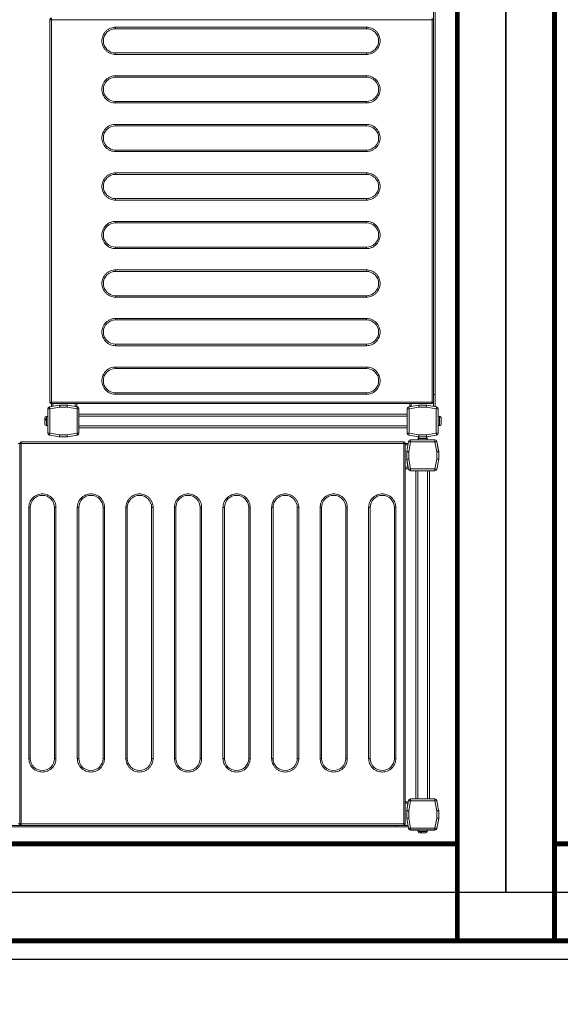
# Model space of a CAD drawing. Header units: centimetres. Extents: x 4120 to 19220, y -7417 to 180.
# Tile 93 of 223: x 11543 to 11599, y -4673 to -4572. Entities that reach past the tile are written whole.
import ezdxf

# ---------------------------------------------------------------- set-up
doc = ezdxf.new("R2010")
doc.units = ezdxf.units.CM
doc.layers.add('A_Wyposażenie', color=8, linetype='Continuous')
doc.layers.add('A_Ściany', color=2, linetype='Continuous')
doc.linetypes.add('BATTING', pattern='A,0.0001,-0.1,[134,ltypeshp.shx,S=0.1,R=0,X=-0.1,Y=0],-0.2,[134,ltypeshp.shx,S=0.1,R=180,X=0.1,Y=0],-0.1', length=0.4001)

# ---------------------------------------------------------------- blocks, each defined once
blk = doc.blocks.new('wyposażenie blok')
at = {"layer": 'A_Wyposażenie', "color": 8, "lineweight": 15}
for p, q in [((268.26, -533.39), (268.26, -660.29)), ((268.41, -533.39), (268.41, -660.29)), ((228.9, -621.69), (228.75, -621.69)), ((228.75, -621.69), (228.75, -661.09)), ((228.75, -621.69), (228.75, -621.69)), ((228.9, -621.54), (228.9, -621.69)), ((268.1, -621.69), (228.9, -621.69)), ((228.9, -621.69), (228.9, -661.09)), ((268.1, -621.69), (268.1, -621.54)), ((268.1, -621.69), (268.2, -621.69)), ((268.1, -661.09), (268.1, -621.69)), ((268.2, -621.69), (268.25, -621.69)), ((268.25, -661.09), (268.25, -621.69)), ((235.5, -622.47), (261.35, -622.47)), ((235.5, -622.62), (235.5, -622.47)), ((235.5, -622.62), (261.35, -622.62)), ((261.35, -622.47), (261.35, -622.62)), ((261.35, -625.12), (235.5, -625.12)), ((235.5, -625.27), (235.5, -625.12)), ((261.35, -625.27), (235.5, -625.27)), ((261.35, -625.27), (261.35, -625.12)), ((235.5, -627.47), (261.35, -627.47)), ((235.5, -627.62), (235.5, -627.47)), ((235.5, -627.62), (261.35, -627.62)), ((261.35, -627.47), (261.35, -627.62)), ((261.35, -630.12), (235.5, -630.12)), ((235.5, -630.27), (235.5, -630.12)), ((261.35, -630.27), (235.5, -630.27)), ((261.35, -630.27), (261.35, -630.12)), ((235.5, -632.47), (261.35, -632.47)), ((235.5, -632.62), (235.5, -632.47)), ((235.5, -632.62), (261.35, -632.62)), ((261.35, -632.47), (261.35, -632.62)), ((261.35, -635.12), (235.5, -635.12)), ((235.5, -635.27), (235.5, -635.12)), ((261.35, -635.27), (235.5, -635.27)), ((261.35, -635.27), (261.35, -635.12)), ((235.5, -637.47), (261.35, -637.47)), ((235.5, -637.62), (235.5, -637.47)), ((235.5, -637.62), (261.35, -637.62)), ((261.35, -637.47), (261.35, -637.62)), ((261.35, -640.12), (235.5, -640.12)), ((235.5, -640.27), (235.5, -640.12)), ((261.35, -640.27), (235.5, -640.27)), ((261.35, -640.27), (261.35, -640.12)), ((235.5, -642.47), (261.35, -642.47)), ((235.5, -642.62), (235.5, -642.47)), ((235.5, -642.62), (261.35, -642.62)), ((261.35, -642.47), (261.35, -642.62)), ((261.35, -645.12), (235.5, -645.12)), ((235.5, -645.27), (235.5, -645.12)), ((261.35, -645.27), (235.5, -645.27)), ((261.35, -645.27), (261.35, -645.12)), ((235.5, -647.62), (235.5, -647.47)), ((235.5, -647.47), (261.35, -647.47)), ((235.5, -647.62), (261.35, -647.62)), ((261.35, -647.47), (261.35, -647.62)), ((261.35, -650.12), (235.5, -650.12)), ((235.5, -650.27), (235.5, -650.12)), ((261.35, -650.27), (261.35, -650.12)), ((261.35, -650.27), (235.5, -650.27)), ((235.5, -652.62), (235.5, -652.47)), ((235.5, -652.47), (261.35, -652.47)), ((235.5, -652.62), (261.35, -652.62)), ((261.35, -652.47), (261.35, -652.62)), ((261.35, -655.12), (235.5, -655.12)), ((235.5, -655.27), (235.5, -655.12)), ((261.35, -655.27), (261.35, -655.12)), ((261.35, -655.27), (235.5, -655.27)), ((235.5, -657.62), (235.5, -657.47)), ((235.5, -657.47), (261.35, -657.47)), ((235.5, -657.62), (261.35, -657.62)), ((261.35, -657.47), (261.35, -657.62)), ((261.35, -660.12), (235.5, -660.12)), ((235.5, -660.27), (235.5, -660.12)), ((261.35, -660.27), (235.5, -660.27)), ((261.35, -660.27), (261.35, -660.12)), ((268.25, -660.29), (268.26, -660.29)), ((268.26, -660.29), (268.26, -661.52)), ((268.26, -660.29), (268.41, -660.29)), ((268.41, -660.29), (268.41, -661.54)), ((228.75, -661.09), (228.9, -661.09)), ((228.75, -661.09), (228.75, -661.09)), ((228.9, -661.09), (228.9, -661.24)), ((228.9, -661.09), (268.1, -661.09)), ((228.9, -661.24), (268.1, -661.24)), ((228.91, -661.24), (228.91, -661.54)), ((229.06, -661.24), (229.06, -661.51)), ((231.36, -661.24), (231.36, -661.52)), ((231.51, -661.24), (231.51, -661.55)), ((265.81, -661.24), (265.81, -661.55)), ((265.96, -661.24), (265.96, -661.52)), ((268.2, -661.09), (268.1, -661.09)), ((268.1, -661.24), (268.1, -661.09)), ((268.25, -661.09), (268.2, -661.09)), ((228.53, -661.77), (228.53, -664.29)), ((228.74, -661.77), (228.54, -661.77)), ((228.54, -661.77), (228.54, -664.29)), ((229.73, -661.39), (228.7, -661.57)), ((229.74, -661.39), (228.71, -661.57)), ((229.76, -661.59), (228.74, -661.77)), ((228.74, -661.77), (228.74, -664.29)), ((229.74, -661.39), (229.73, -661.39)), ((230.53, -661.39), (229.74, -661.39)), ((230.53, -661.59), (229.76, -661.59)), ((230.54, -661.39), (230.53, -661.39)), ((230.53, -661.39), (230.53, -661.39)), ((230.53, -661.59), (230.53, -661.39)), ((230.53, -661.39), (230.61, -661.39)), ((231.54, -661.77), (230.53, -661.59)), ((231.58, -661.57), (230.56, -661.39)), ((230.61, -661.39), (231.36, -661.52)), ((231.74, -661.77), (231.54, -661.77)), ((231.54, -664.29), (231.54, -661.77)), ((231.74, -664.29), (231.74, -661.77)), ((265.73, -661.77), (265.53, -661.77)), ((265.53, -661.77), (265.53, -664.29)), ((266.73, -661.39), (265.7, -661.57)), ((266.75, -661.59), (265.73, -661.77)), ((265.73, -661.77), (265.73, -664.29)), ((265.96, -661.52), (266.71, -661.39)), ((266.71, -661.39), (266.73, -661.39)), ((267.52, -661.39), (266.73, -661.39)), ((267.52, -661.59), (266.75, -661.59)), ((267.52, -661.39), (267.53, -661.39)), ((267.52, -661.59), (267.52, -661.39)), ((268.53, -661.77), (267.52, -661.59)), ((267.53, -661.39), (267.55, -661.39)), ((268.57, -661.57), (267.55, -661.39)), ((268.73, -661.77), (268.53, -661.77)), ((268.53, -664.29), (268.53, -661.77)), ((268.73, -664.29), (268.73, -661.77)), ((228.23, -662.95), (228.23, -662.85)), ((228.35, -662.8), (228.35, -662.91)), ((228.38, -662.56), (228.38, -663.51)), ((228.53, -662.56), (228.38, -662.56)), ((231.74, -662.33), (265.53, -662.33)), ((231.74, -662.53), (265.53, -662.53)), ((268.88, -662.56), (268.73, -662.56)), ((268.88, -663.51), (268.88, -662.56)), ((268.91, -662.56), (268.91, -662.56)), ((228.38, -663.51), (228.53, -663.51)), ((228.54, -664.29), (228.74, -664.29)), ((228.74, -664.29), (229.76, -664.47)), ((230.53, -664.47), (231.54, -664.29)), ((231.54, -664.29), (231.74, -664.29)), ((231.74, -663.53), (265.53, -663.53)), ((231.74, -663.73), (265.53, -663.73)), ((265.53, -664.29), (265.73, -664.29)), ((265.73, -664.29), (266.75, -664.47)), ((267.52, -664.47), (268.53, -664.29)), ((268.53, -664.29), (268.73, -664.29)), ((268.73, -663.51), (268.88, -663.51)), ((268.91, -663.5), (268.91, -663.5)), ((225.64, -665.34), (225.49, -665.34)), ((225.64, -665.34), (225.64, -704.54)), ((225.79, -665.34), (225.64, -665.34)), ((265.19, -665.19), (225.79, -665.19)), ((225.79, -665.23), (225.79, -665.19)), ((225.79, -665.34), (225.79, -665.23)), ((265.19, -665.34), (225.79, -665.34)), ((225.79, -665.34), (225.79, -704.54)), ((228.7, -664.49), (229.73, -664.67)), ((228.71, -664.49), (229.74, -664.67)), ((229.73, -664.67), (230.53, -664.67)), ((229.74, -664.67), (230.53, -664.67)), ((229.76, -664.47), (230.53, -664.47)), ((230.53, -664.67), (230.53, -664.47)), ((230.53, -664.67), (230.54, -664.67)), ((230.56, -664.67), (231.58, -664.49)), ((265.19, -665.19), (265.19, -665.23)), ((265.19, -665.23), (265.19, -665.34)), ((265.34, -665.34), (265.19, -665.34)), ((265.19, -704.54), (265.19, -665.34)), ((265.34, -704.54), (265.34, -665.34)), ((265.34, -665.35), (265.64, -665.35)), ((265.67, -665.14), (265.5, -666.16)), ((265.87, -665.17), (265.69, -666.19)), ((266.73, -664.67), (265.7, -664.49)), ((265.7, -664.49), (266.73, -664.67)), ((268.4, -664.97), (265.87, -664.97)), ((265.87, -664.97), (265.87, -665.17)), ((268.4, -665.17), (265.87, -665.17)), ((266.67, -664.79), (266.66, -664.79)), ((267.61, -664.82), (266.66, -664.82)), ((266.66, -664.82), (266.66, -664.97)), ((267.53, -664.67), (266.73, -664.67)), ((266.73, -664.67), (267.52, -664.67)), ((266.75, -664.47), (267.52, -664.47)), ((267.52, -664.67), (267.52, -664.47)), ((268.57, -664.49), (267.53, -664.67)), ((267.55, -664.67), (268.57, -664.49)), ((267.61, -664.79), (267.6, -664.79)), ((267.61, -664.97), (267.61, -664.82)), ((268.4, -665.17), (268.4, -664.97)), ((268.58, -666.19), (268.4, -665.17)), ((268.59, -665.14), (268.78, -666.17)), ((268.77, -666.16), (268.59, -665.14)), ((265.34, -665.5), (265.61, -665.5)), ((265.49, -666.17), (265.5, -666.16)), ((265.49, -666.19), (265.49, -666.17)), ((265.49, -666.19), (265.49, -666.97)), ((265.69, -666.19), (265.49, -666.19)), ((265.69, -666.19), (265.69, -666.96)), ((268.78, -666.19), (268.58, -666.19)), ((268.58, -666.96), (268.58, -666.19)), ((268.78, -666.17), (268.78, -666.97)), ((268.78, -666.97), (268.78, -666.19)), ((265.49, -666.97), (265.67, -668.01)), ((265.49, -667.05), (265.49, -666.97)), ((265.62, -667.8), (265.49, -667.05)), ((265.69, -666.96), (265.87, -667.97)), ((268.4, -667.97), (268.58, -666.96)), ((268.78, -666.97), (268.59, -668.01)), ((268.59, -668.01), (268.78, -666.97)), ((265.34, -667.8), (265.62, -667.8)), ((265.34, -667.95), (265.65, -667.95)), ((265.87, -667.97), (265.87, -668.17)), ((265.87, -667.97), (268.4, -667.97)), ((265.87, -668.17), (268.4, -668.17)), ((266.43, -701.96), (266.43, -668.17)), ((266.63, -701.96), (266.63, -668.17)), ((267.63, -701.96), (267.63, -668.17)), ((267.83, -701.96), (267.83, -668.17)), ((268.4, -668.17), (268.4, -667.97)), ((226.57, -671.94), (226.72, -671.94)), ((226.57, -697.79), (226.57, -671.94)), ((226.72, -697.79), (226.72, -671.94)), ((229.37, -671.94), (229.22, -671.94)), ((229.22, -671.94), (229.22, -697.79)), ((229.37, -671.94), (229.37, -697.79)), ((231.57, -671.94), (231.72, -671.94)), ((231.57, -697.79), (231.57, -671.94)), ((231.72, -697.79), (231.72, -671.94)), ((234.37, -671.94), (234.22, -671.94)), ((234.22, -671.94), (234.22, -697.79)), ((234.37, -671.94), (234.37, -697.79)), ((236.57, -671.94), (236.72, -671.94)), ((236.57, -697.79), (236.57, -671.94)), ((236.72, -697.79), (236.72, -671.94)), ((239.37, -671.94), (239.22, -671.94)), ((239.22, -671.94), (239.22, -697.79)), ((239.37, -671.94), (239.37, -697.79)), ((241.57, -671.94), (241.72, -671.94)), ((241.57, -697.79), (241.57, -671.94)), ((241.72, -697.79), (241.72, -671.94)), ((244.37, -671.94), (244.22, -671.94)), ((244.22, -671.94), (244.22, -697.79)), ((244.37, -671.94), (244.37, -697.79)), ((246.57, -671.94), (246.72, -671.94)), ((246.57, -697.79), (246.57, -671.94)), ((246.72, -697.79), (246.72, -671.94)), ((249.37, -671.94), (249.22, -671.94)), ((249.22, -671.94), (249.22, -697.79)), ((249.37, -671.94), (249.37, -697.79)), ((251.57, -671.94), (251.72, -671.94)), ((251.57, -697.79), (251.57, -671.94)), ((251.72, -697.79), (251.72, -671.94)), ((254.37, -671.94), (254.22, -671.94)), ((254.22, -671.94), (254.22, -697.79)), ((254.37, -671.94), (254.37, -697.79)), ((256.57, -671.94), (256.72, -671.94)), ((256.57, -697.79), (256.57, -671.94)), ((256.72, -697.79), (256.72, -671.94)), ((259.37, -671.94), (259.22, -671.94)), ((259.22, -671.94), (259.22, -697.79)), ((259.37, -671.94), (259.37, -697.79)), ((261.57, -671.94), (261.72, -671.94)), ((261.57, -697.79), (261.57, -671.94)), ((261.72, -697.79), (261.72, -671.94)), ((264.37, -671.94), (264.22, -671.94)), ((264.22, -671.94), (264.22, -697.79)), ((264.37, -671.94), (264.37, -697.79)), ((226.72, -697.79), (226.57, -697.79)), ((229.37, -697.79), (229.22, -697.79)), ((231.72, -697.79), (231.57, -697.79)), ((234.37, -697.79), (234.22, -697.79)), ((236.72, -697.79), (236.57, -697.79)), ((239.37, -697.79), (239.22, -697.79)), ((241.72, -697.79), (241.57, -697.79)), ((244.37, -697.79), (244.22, -697.79)), ((246.72, -697.79), (246.57, -697.79)), ((249.37, -697.79), (249.22, -697.79)), ((251.72, -697.79), (251.57, -697.79)), ((254.37, -697.79), (254.22, -697.79)), ((256.72, -697.79), (256.57, -697.79)), ((259.37, -697.79), (259.22, -697.79)), ((261.72, -697.79), (261.57, -697.79)), ((264.37, -697.79), (264.22, -697.79)), ((265.34, -702.25), (265.65, -702.25)), ((265.34, -702.4), (265.62, -702.4)), ((265.49, -703.15), (265.62, -702.4)), ((265.67, -702.13), (265.5, -703.15)), ((265.87, -702.16), (265.69, -703.18)), ((268.4, -701.96), (265.87, -701.96)), ((265.87, -701.96), (265.87, -702.16)), ((268.4, -702.16), (265.87, -702.16)), ((268.4, -702.16), (268.4, -701.96)), ((268.58, -703.18), (268.4, -702.16)), ((268.77, -703.15), (268.59, -702.13)), ((265.49, -703.17), (265.49, -703.15)), ((265.49, -703.17), (265.49, -703.17)), ((265.49, -703.17), (265.49, -703.18)), ((265.69, -703.18), (265.49, -703.18)), ((265.49, -703.18), (265.49, -703.96)), ((265.69, -703.18), (265.69, -703.95)), ((268.58, -703.95), (268.58, -703.18)), ((268.78, -703.18), (268.58, -703.18)), ((268.78, -703.17), (268.78, -703.17)), ((268.78, -703.97), (268.78, -703.17)), ((268.78, -703.96), (268.78, -703.18)), ((264.39, -704.7), (157.19, -704.7)), ((264.39, -704.85), (157.19, -704.85)), ((225.49, -704.54), (225.64, -704.54)), ((225.64, -704.54), (225.79, -704.54)), ((225.79, -704.54), (225.79, -704.69)), ((225.79, -704.54), (265.19, -704.54)), ((225.79, -704.69), (265.19, -704.69)), ((225.79, -704.69), (225.79, -704.69)), ((264.39, -704.69), (264.39, -704.7)), ((264.39, -704.7), (265.62, -704.7)), ((264.39, -704.7), (264.39, -704.85)), ((264.39, -704.85), (265.65, -704.85)), ((265.19, -704.69), (265.19, -704.54)), ((265.19, -704.54), (265.34, -704.54)), ((265.19, -704.69), (265.19, -704.69)), ((265.49, -703.96), (265.49, -703.97)), ((265.49, -703.96), (265.67, -705)), ((265.49, -703.97), (265.67, -705.01)), ((265.69, -703.95), (265.87, -704.96)), ((268.4, -704.96), (268.58, -703.95)), ((268.59, -705), (268.78, -703.96)), ((268.59, -705.01), (268.78, -703.97)), ((265.87, -704.96), (265.87, -705.16)), ((265.87, -704.96), (268.4, -704.96)), ((265.87, -705.16), (268.4, -705.16)), ((265.87, -705.17), (268.4, -705.17)), ((266.66, -705.17), (266.66, -705.32)), ((266.66, -705.32), (267.61, -705.32)), ((266.9, -705.35), (267.01, -705.35)), ((267.05, -705.47), (266.96, -705.47)), ((267.61, -705.32), (267.61, -705.17)), ((268.4, -705.16), (268.4, -704.96))]:
    blk.add_line(p, q, dxfattribs=at)
at = {"layer": 'A_Wyposażenie', "color": 8, "const_width": 0.5}
for points in [[(230.13, -526.58), (230.13, -516.58), (280.7, -516.58), (280.7, -716.58), (140.7, -716.58), (140.7, -516.58), (160.7, -516.58), (160.7, -526.58), (150.7, -526.58), (150.7, -706.58), (270.7, -706.58), (270.7, -526.58)], [(395.7, -526.58), (395.7, -516.58), (450.7, -516.58), (450.7, -716.58), (270.7, -716.58), (270.7, -516.58), (325.7, -516.58), (325.7, -526.58), (280.7, -526.58), (280.7, -706.58), (440.7, -706.58), (440.7, -526.58)]]:
    blk.add_lwpolyline(points, close=True, dxfattribs=at)
at = {"layer": 'A_Wyposażenie', "color": 8, "linetype": 'BATTING', "ltscale": 12}
for points in [[(160.7, -521.58), (145.7, -521.58), (145.7, -711.58), (275.7, -711.58), (275.7, -521.58), (230.13, -521.58)], [(325.7, -521.58), (275.7, -521.58), (275.7, -711.58), (445.7, -711.58), (445.7, -521.58), (395.7, -521.58)]]:
    blk.add_lwpolyline(points, dxfattribs=at)
at = {"layer": 'A_Wyposażenie', "color": 8, "lineweight": 15, "flags": 128}
for points in [[(228.71, -661.57), (228.71, -661.58), (228.71, -661.59), (228.71, -661.61), (228.72, -661.63), (228.72, -661.66), (228.73, -661.69), (228.74, -661.73), (228.74, -661.77)], [(229.76, -661.59), (229.76, -661.55), (229.75, -661.51), (229.75, -661.48), (229.75, -661.45), (229.75, -661.42), (229.74, -661.41), (229.74, -661.39), (229.74, -661.39)], [(230.56, -661.39), (230.56, -661.4), (230.56, -661.41), (230.55, -661.43), (230.55, -661.45), (230.54, -661.48), (230.54, -661.51), (230.53, -661.55), (230.53, -661.59)], [(231.36, -661.52), (231.38, -661.53), (231.41, -661.53), (231.43, -661.54), (231.46, -661.54), (231.47, -661.54), (231.49, -661.55), (231.5, -661.55), (231.51, -661.55), (231.51, -661.55)], [(231.54, -661.77), (231.55, -661.73), (231.56, -661.69), (231.56, -661.66), (231.57, -661.63), (231.57, -661.61), (231.57, -661.59), (231.58, -661.58), (231.58, -661.57)], [(265.7, -661.57), (265.7, -661.58), (265.7, -661.59), (265.7, -661.61), (265.71, -661.63), (265.71, -661.66), (265.72, -661.69), (265.73, -661.73), (265.73, -661.77)], [(265.81, -661.55), (265.81, -661.55), (265.82, -661.55), (265.83, -661.54), (265.85, -661.54), (265.88, -661.54), (265.9, -661.53), (265.93, -661.53), (265.96, -661.52)], [(266.75, -661.59), (266.75, -661.56), (266.75, -661.52), (266.74, -661.49), (266.74, -661.46), (266.74, -661.44), (266.74, -661.42), (266.73, -661.4), (266.73, -661.39), (266.73, -661.39)], [(267.55, -661.39), (267.55, -661.4), (267.55, -661.41), (267.55, -661.43), (267.54, -661.45), (267.54, -661.48), (267.53, -661.51), (267.52, -661.55), (267.52, -661.59)], [(268.53, -661.77), (268.54, -661.73), (268.55, -661.69), (268.55, -661.66), (268.56, -661.63), (268.56, -661.61), (268.57, -661.59), (268.57, -661.58), (268.57, -661.57)], [(228.74, -664.29), (228.74, -664.33), (228.73, -664.37), (228.72, -664.4), (228.72, -664.43), (228.71, -664.46), (228.71, -664.48), (228.71, -664.49), (228.71, -664.49)], [(231.58, -664.49), (231.58, -664.49), (231.57, -664.48), (231.57, -664.46), (231.57, -664.43), (231.56, -664.4), (231.56, -664.37), (231.55, -664.33), (231.54, -664.29)], [(265.73, -664.29), (265.73, -664.33), (265.72, -664.37), (265.71, -664.4), (265.71, -664.43), (265.7, -664.46), (265.7, -664.48), (265.7, -664.49), (265.7, -664.49)], [(268.57, -664.49), (268.57, -664.49), (268.57, -664.48), (268.56, -664.46), (268.56, -664.43), (268.55, -664.4), (268.55, -664.37), (268.54, -664.33), (268.53, -664.29)], [(229.74, -664.67), (229.74, -664.67), (229.74, -664.66), (229.74, -664.65), (229.75, -664.63), (229.75, -664.6), (229.75, -664.57), (229.75, -664.54), (229.76, -664.51), (229.76, -664.47)], [(230.53, -664.47), (230.53, -664.51), (230.54, -664.55), (230.54, -664.58), (230.55, -664.61), (230.55, -664.64), (230.56, -664.66), (230.56, -664.67), (230.56, -664.67)], [(265.87, -665.17), (265.83, -665.17), (265.8, -665.16), (265.76, -665.15), (265.73, -665.15), (265.71, -665.14), (265.69, -665.14), (265.68, -665.14), (265.67, -665.14)], [(266.73, -664.67), (266.73, -664.67), (266.74, -664.66), (266.74, -664.64), (266.74, -664.61), (266.74, -664.58), (266.74, -664.55), (266.75, -664.51), (266.75, -664.47)], [(267.52, -664.47), (267.52, -664.51), (267.53, -664.55), (267.54, -664.58), (267.54, -664.61), (267.55, -664.64), (267.55, -664.66), (267.55, -664.67), (267.55, -664.67)], [(268.59, -665.14), (268.59, -665.14), (268.58, -665.14), (268.56, -665.14), (268.54, -665.15), (268.51, -665.15), (268.47, -665.16), (268.43, -665.17), (268.4, -665.17)], [(265.5, -666.16), (265.5, -666.16), (265.51, -666.16), (265.53, -666.16), (265.55, -666.17), (265.58, -666.17), (265.62, -666.18), (265.65, -666.18), (265.69, -666.19)], [(268.58, -666.19), (268.61, -666.18), (268.65, -666.18), (268.68, -666.17), (268.71, -666.17), (268.74, -666.16), (268.76, -666.16), (268.77, -666.16), (268.77, -666.16)], [(265.69, -666.96), (265.65, -666.96), (265.62, -666.96), (265.58, -666.97), (265.55, -666.97), (265.53, -666.97), (265.51, -666.97), (265.5, -666.97), (265.49, -666.97)], [(268.78, -666.97), (268.77, -666.97), (268.76, -666.97), (268.75, -666.97), (268.73, -666.97), (268.7, -666.97), (268.68, -666.96), (268.64, -666.96), (268.61, -666.96), (268.58, -666.96)], [(265.65, -667.95), (265.65, -667.95), (265.65, -667.94), (265.65, -667.92), (265.64, -667.9), (265.64, -667.88), (265.63, -667.86), (265.63, -667.83), (265.62, -667.8)], [(265.67, -668.01), (265.68, -668.01), (265.69, -668.01), (265.71, -668), (265.73, -668), (265.76, -667.99), (265.8, -667.99), (265.83, -667.98), (265.87, -667.97)], [(268.4, -667.97), (268.43, -667.98), (268.47, -667.99), (268.51, -667.99), (268.54, -668), (268.56, -668), (268.58, -668.01), (268.59, -668.01), (268.59, -668.01)], [(265.62, -702.4), (265.63, -702.37), (265.63, -702.34), (265.64, -702.32), (265.64, -702.29), (265.65, -702.27), (265.65, -702.26), (265.65, -702.25), (265.65, -702.25)], [(265.87, -702.16), (265.83, -702.16), (265.8, -702.15), (265.76, -702.15), (265.73, -702.14), (265.71, -702.14), (265.69, -702.13), (265.68, -702.13), (265.67, -702.13)], [(268.59, -702.13), (268.59, -702.13), (268.58, -702.13), (268.56, -702.14), (268.54, -702.14), (268.51, -702.15), (268.47, -702.15), (268.43, -702.16), (268.4, -702.16)], [(265.5, -703.15), (265.5, -703.15), (265.51, -703.15), (265.53, -703.15), (265.55, -703.16), (265.58, -703.16), (265.62, -703.17), (265.65, -703.18), (265.69, -703.18)], [(268.58, -703.18), (268.61, -703.18), (268.65, -703.17), (268.68, -703.16), (268.71, -703.16), (268.74, -703.15), (268.76, -703.15), (268.77, -703.15), (268.77, -703.15)], [(265.69, -703.95), (265.65, -703.95), (265.62, -703.95), (265.58, -703.96), (265.55, -703.96), (265.53, -703.96), (265.51, -703.96), (265.5, -703.96), (265.49, -703.96)], [(268.78, -703.96), (268.77, -703.96), (268.76, -703.96), (268.75, -703.96), (268.73, -703.96), (268.7, -703.96), (268.68, -703.96), (268.64, -703.95), (268.61, -703.95), (268.58, -703.95)], [(265.67, -705), (265.68, -705), (265.69, -705), (265.71, -704.99), (265.73, -704.99), (265.76, -704.98), (265.8, -704.98), (265.83, -704.97), (265.87, -704.96)], [(268.4, -704.96), (268.43, -704.97), (268.47, -704.98), (268.51, -704.98), (268.54, -704.99), (268.56, -704.99), (268.58, -705), (268.59, -705), (268.59, -705)]]:
    blk.add_lwpolyline(points, dxfattribs=at)
at = {"layer": 'A_Wyposażenie', "color": 8, "lineweight": 15}
for centre, radius, start, end in [((235.5, -623.87), 1.25, 90, 270), ((261.35, -623.87), 1.25, 270, 90), ((235.5, -628.87), 1.25, 90, 270), ((261.35, -628.87), 1.25, 270, 90), ((235.5, -633.87), 1.25, 90, 270), ((261.35, -633.87), 1.25, 270, 90), ((235.5, -638.87), 1.25, 90, 270), ((261.35, -638.87), 1.25, 270, 90), ((235.5, -643.87), 1.25, 90, 270), ((261.35, -643.87), 1.25, 270, 90), ((235.5, -648.87), 1.25, 90, 270), ((261.35, -648.87), 1.25, 270, 90), ((235.5, -653.87), 1.25, 90, 270), ((261.35, -653.87), 1.25, 270, 90), ((235.5, -658.87), 1.25, 90, 270), ((261.35, -658.87), 1.25, 270, 90), ((268.1, -661.09), 0.15, 270, 0), ((228.73, -661.77), 0.2, 100, 180), ((228.74, -661.77), 0.2, 100, 180), ((230.53, -661.59), 0.2, 80, 90), ((231.54, -661.77), 0.2, 0, 80), ((265.73, -661.77), 0.2, 100, 180), ((267.52, -661.59), 0.2, 80, 90), ((268.53, -661.77), 0.2, 0, 80), ((228.38, -662.71), 0.15, 90, 180), ((268.88, -662.71), 0.15, 78.463, 90), ((228.38, -663.36), 0.15, 180, 270), ((228.73, -664.29), 0.2, 180, 260), ((228.74, -664.29), 0.2, 180, 260), ((231.54, -664.29), 0.2, 280, 0), ((265.73, -664.29), 0.2, 180, 260), ((265.73, -664.29), 0.2, 180, 260), ((268.53, -664.29), 0.2, 280, 0), ((268.53, -664.29), 0.2, 280, 0), ((268.88, -663.36), 0.15, 270, 281.537), ((225.79, -665.34), 0.15, 90, 180), ((230.53, -664.47), 0.2, 270, 280), ((265.19, -665.34), 0.15, 0, 90), ((265.87, -665.17), 0.2, 90, 170), ((266.81, -664.82), 0.15, 168.463, 180), ((267.52, -664.47), 0.2, 270, 280), ((267.46, -664.82), 0.15, 0, 11.537), ((268.4, -665.17), 0.2, 10, 90), ((268.4, -665.17), 0.2, 10, 90), ((265.69, -666.19), 0.2, 170, 180), ((268.58, -666.19), 0.2, 0, 10), ((265.87, -667.97), 0.2, 190, 270), ((268.4, -667.97), 0.2, 270, 350), ((268.4, -667.97), 0.2, 270, 350), ((227.97, -671.94), 1.25, 0, 180), ((232.97, -671.94), 1.25, 0, 180), ((237.97, -671.94), 1.25, 0, 180), ((242.97, -671.94), 1.25, 0, 180), ((247.97, -671.94), 1.25, 0, 180), ((252.97, -671.94), 1.25, 0, 180), ((257.97, -671.94), 1.25, 0, 180), ((262.97, -671.94), 1.25, 0, 180), ((227.97, -697.79), 1.25, 180, 0), ((232.97, -697.79), 1.25, 180, 0), ((237.97, -697.79), 1.25, 180, 0), ((242.97, -697.79), 1.25, 180, 0), ((247.97, -697.79), 1.25, 180, 0), ((252.97, -697.79), 1.25, 180, 0), ((257.97, -697.79), 1.25, 180, 0), ((262.97, -697.79), 1.25, 180, 0), ((265.87, -702.16), 0.2, 90, 170), ((268.4, -702.16), 0.2, 10, 90), ((265.69, -703.18), 0.2, 170, 180), ((268.58, -703.18), 0.2, 0, 10), ((265.87, -704.96), 0.2, 190, 270), ((265.87, -704.97), 0.2, 190, 270), ((266.81, -705.32), 0.15, 180, 270), ((267.46, -705.32), 0.15, 270, 0), ((268.4, -704.96), 0.2, 270, 350), ((268.4, -704.97), 0.2, 270, 350)]:
    blk.add_arc(centre, radius, start, end, dxfattribs=at)
for points, knots in [([(228.9, -621.54), (228.88, -621.54), (228.84, -621.55), (228.8, -621.57), (228.78, -621.6), (228.76, -621.63), (228.75, -621.66), (228.75, -621.68), (228.75, -621.69)], [0, 0, 0, 0, 0.238262, 0.485424, 0.612031, 0.739977, 0.869231, 1, 1, 1, 1]), ([(235.5, -625.27), (235.41, -625.27), (235.24, -625.26), (234.98, -625.18), (234.73, -625.05), (234.5, -624.87), (234.32, -624.64), (234.19, -624.39), (234.12, -624.13), (234.09, -623.87), (234.12, -623.61), (234.19, -623.35), (234.32, -623.1), (234.5, -622.87), (234.73, -622.69), (234.98, -622.56), (235.24, -622.48), (235.41, -622.47), (235.5, -622.47)], [0, 0, 0, 0, 0.058258, 0.120006, 0.18432, 0.25, 0.31568, 0.379994, 0.441742, 0.5, 0.558258, 0.620005, 0.68432, 0.75, 0.81568, 0.879994, 0.941742, 1, 1, 1, 1]), ([(261.35, -622.47), (261.43, -622.47), (261.61, -622.48), (261.87, -622.56), (262.12, -622.69), (262.35, -622.87), (262.53, -623.1), (262.66, -623.35), (262.73, -623.61), (262.76, -623.87), (262.73, -624.13), (262.66, -624.39), (262.53, -624.64), (262.35, -624.87), (262.12, -625.05), (261.87, -625.18), (261.61, -625.26), (261.43, -625.27), (261.35, -625.27)], [0, 0, 0, 0, 0.058258, 0.120005, 0.18432, 0.25, 0.315679, 0.379995, 0.441742, 0.5, 0.558258, 0.620006, 0.68432, 0.75, 0.81568, 0.879994, 0.941742, 1, 1, 1, 1]), ([(235.5, -630.27), (235.41, -630.27), (235.24, -630.26), (234.98, -630.18), (234.73, -630.05), (234.5, -629.87), (234.32, -629.64), (234.19, -629.39), (234.12, -629.13), (234.09, -628.87), (234.12, -628.61), (234.19, -628.35), (234.32, -628.1), (234.5, -627.87), (234.73, -627.69), (234.98, -627.56), (235.24, -627.48), (235.41, -627.47), (235.5, -627.47)], [0, 0, 0, 0, 0.058258, 0.120006, 0.18432, 0.25, 0.31568, 0.379994, 0.441742, 0.5, 0.558258, 0.620006, 0.68432, 0.75, 0.81568, 0.879994, 0.941742, 1, 1, 1, 1]), ([(261.35, -627.47), (261.43, -627.47), (261.61, -627.48), (261.87, -627.56), (262.12, -627.69), (262.35, -627.87), (262.53, -628.1), (262.66, -628.35), (262.73, -628.61), (262.76, -628.87), (262.73, -629.13), (262.66, -629.39), (262.53, -629.64), (262.35, -629.87), (262.12, -630.05), (261.87, -630.18), (261.61, -630.26), (261.43, -630.27), (261.35, -630.27)], [0, 0, 0, 0, 0.058258, 0.1200055, 0.1843201, 0.2499999, 0.3156797, 0.3799945, 0.4417421, 0.4999999, 0.558258, 0.6200056, 0.6843204, 0.7499999, 0.8156796, 0.8799944, 0.941742, 1, 1, 1, 1]), ([(235.5, -635.27), (235.41, -635.27), (235.24, -635.26), (234.98, -635.18), (234.73, -635.05), (234.5, -634.87), (234.32, -634.64), (234.19, -634.39), (234.12, -634.13), (234.09, -633.87), (234.12, -633.61), (234.19, -633.35), (234.32, -633.1), (234.5, -632.87), (234.73, -632.69), (234.98, -632.56), (235.24, -632.48), (235.41, -632.47), (235.5, -632.47)], [0, 0, 0, 0, 0.058258, 0.120006, 0.18432, 0.25, 0.31568, 0.379994, 0.441742, 0.5, 0.558258, 0.620006, 0.68432, 0.75, 0.81568, 0.879994, 0.941742, 1, 1, 1, 1]), ([(261.35, -632.47), (261.43, -632.47), (261.61, -632.48), (261.87, -632.56), (262.12, -632.69), (262.35, -632.87), (262.53, -633.1), (262.66, -633.35), (262.73, -633.61), (262.76, -633.87), (262.73, -634.13), (262.66, -634.39), (262.53, -634.64), (262.35, -634.87), (262.12, -635.05), (261.87, -635.18), (261.61, -635.26), (261.43, -635.27), (261.35, -635.27)], [0, 0, 0, 0, 0.058258, 0.1200055, 0.1843203, 0.2500001, 0.3156796, 0.3799944, 0.441742, 0.5000001, 0.5582579, 0.6200055, 0.6843203, 0.7499998, 0.8156796, 0.8799944, 0.941742, 1, 1, 1, 1]), ([(235.5, -640.27), (235.41, -640.27), (235.24, -640.26), (234.98, -640.18), (234.73, -640.05), (234.5, -639.87), (234.32, -639.64), (234.19, -639.39), (234.12, -639.13), (234.09, -638.87), (234.12, -638.61), (234.19, -638.35), (234.32, -638.1), (234.5, -637.87), (234.73, -637.69), (234.98, -637.56), (235.24, -637.48), (235.41, -637.47), (235.5, -637.47)], [0, 0, 0, 0, 0.058258, 0.120006, 0.18432, 0.25, 0.31568, 0.379994, 0.441742, 0.5, 0.558258, 0.620006, 0.68432, 0.75, 0.81568, 0.879994, 0.941742, 1, 1, 1, 1]), ([(261.35, -637.47), (261.43, -637.47), (261.61, -637.48), (261.87, -637.56), (262.12, -637.69), (262.35, -637.87), (262.53, -638.1), (262.66, -638.35), (262.73, -638.61), (262.76, -638.87), (262.73, -639.13), (262.66, -639.39), (262.53, -639.64), (262.35, -639.87), (262.12, -640.05), (261.87, -640.18), (261.61, -640.26), (261.43, -640.27), (261.35, -640.27)], [0, 0, 0, 0, 0.058258, 0.120005, 0.18432, 0.25, 0.31568, 0.379994, 0.441742, 0.5, 0.558258, 0.620006, 0.684321, 0.75, 0.81568, 0.879994, 0.941742, 1, 1, 1, 1]), ([(235.5, -645.27), (235.41, -645.27), (235.24, -645.26), (234.98, -645.18), (234.73, -645.05), (234.5, -644.87), (234.32, -644.64), (234.19, -644.39), (234.12, -644.13), (234.09, -643.87), (234.12, -643.61), (234.19, -643.35), (234.32, -643.1), (234.5, -642.87), (234.73, -642.69), (234.98, -642.56), (235.24, -642.48), (235.41, -642.47), (235.5, -642.47)], [0, 0, 0, 0, 0.058258, 0.120006, 0.18432, 0.25, 0.31568, 0.379994, 0.441742, 0.5, 0.558258, 0.620006, 0.68432, 0.75, 0.81568, 0.879994, 0.941742, 1, 1, 1, 1]), ([(261.35, -642.47), (261.43, -642.47), (261.61, -642.48), (261.87, -642.56), (262.12, -642.69), (262.35, -642.87), (262.53, -643.1), (262.66, -643.35), (262.73, -643.61), (262.76, -643.87), (262.73, -644.13), (262.66, -644.39), (262.53, -644.64), (262.35, -644.87), (262.12, -645.05), (261.87, -645.18), (261.61, -645.26), (261.43, -645.27), (261.35, -645.27)], [0, 0, 0, 0, 0.058258, 0.120006, 0.18432, 0.25, 0.31568, 0.379994, 0.441742, 0.5, 0.558258, 0.620006, 0.684321, 0.75, 0.81568, 0.879994, 0.941742, 1, 1, 1, 1]), ([(235.5, -650.27), (235.41, -650.27), (235.24, -650.26), (234.98, -650.18), (234.73, -650.05), (234.5, -649.87), (234.32, -649.64), (234.19, -649.39), (234.12, -649.13), (234.09, -648.87), (234.12, -648.61), (234.19, -648.35), (234.32, -648.1), (234.5, -647.87), (234.73, -647.69), (234.98, -647.56), (235.24, -647.48), (235.41, -647.47), (235.5, -647.47)], [0, 0, 0, 0, 0.058258, 0.120006, 0.18432, 0.25, 0.31568, 0.379994, 0.441742, 0.5, 0.558258, 0.620006, 0.68432, 0.75, 0.81568, 0.879994, 0.941742, 1, 1, 1, 1]), ([(261.35, -647.47), (261.43, -647.47), (261.61, -647.48), (261.87, -647.56), (262.12, -647.69), (262.35, -647.87), (262.53, -648.1), (262.66, -648.35), (262.73, -648.61), (262.76, -648.87), (262.73, -649.13), (262.66, -649.39), (262.53, -649.64), (262.35, -649.87), (262.12, -650.05), (261.87, -650.18), (261.61, -650.26), (261.43, -650.27), (261.35, -650.27)], [0, 0, 0, 0, 0.058258, 0.120006, 0.18432, 0.25, 0.31568, 0.379994, 0.441742, 0.5, 0.558258, 0.620006, 0.68432, 0.75, 0.81568, 0.879994, 0.941742, 1, 1, 1, 1]), ([(235.5, -655.27), (235.41, -655.27), (235.24, -655.26), (234.98, -655.18), (234.73, -655.05), (234.5, -654.87), (234.32, -654.64), (234.19, -654.39), (234.12, -654.13), (234.09, -653.87), (234.12, -653.61), (234.19, -653.35), (234.32, -653.1), (234.5, -652.87), (234.73, -652.69), (234.98, -652.56), (235.24, -652.48), (235.41, -652.47), (235.5, -652.47)], [0, 0, 0, 0, 0.058258, 0.120006, 0.18432, 0.25, 0.31568, 0.379994, 0.441742, 0.5, 0.558258, 0.620006, 0.68432, 0.75, 0.81568, 0.879994, 0.941742, 1, 1, 1, 1]), ([(261.35, -652.47), (261.43, -652.47), (261.61, -652.48), (261.87, -652.56), (262.12, -652.69), (262.35, -652.87), (262.53, -653.1), (262.66, -653.35), (262.73, -653.61), (262.76, -653.87), (262.73, -654.13), (262.66, -654.39), (262.53, -654.64), (262.35, -654.87), (262.12, -655.05), (261.87, -655.18), (261.61, -655.26), (261.43, -655.27), (261.35, -655.27)], [0, 0, 0, 0, 0.058258, 0.120006, 0.18432, 0.25, 0.31568, 0.379994, 0.441742, 0.5, 0.558258, 0.620006, 0.68432, 0.75, 0.81568, 0.879994, 0.941742, 1, 1, 1, 1]), ([(235.5, -660.27), (235.41, -660.27), (235.24, -660.26), (234.98, -660.18), (234.73, -660.05), (234.5, -659.87), (234.32, -659.64), (234.19, -659.39), (234.12, -659.13), (234.09, -658.87), (234.12, -658.61), (234.19, -658.35), (234.32, -658.1), (234.5, -657.87), (234.73, -657.69), (234.98, -657.56), (235.24, -657.48), (235.41, -657.47), (235.5, -657.47)], [0, 0, 0, 0, 0.058258, 0.120006, 0.18432, 0.25, 0.31568, 0.379994, 0.441742, 0.5, 0.558258, 0.620006, 0.68432, 0.75, 0.81568, 0.879994, 0.941742, 1, 1, 1, 1]), ([(261.35, -657.47), (261.43, -657.47), (261.61, -657.48), (261.87, -657.56), (262.12, -657.69), (262.35, -657.87), (262.53, -658.1), (262.66, -658.35), (262.73, -658.61), (262.76, -658.87), (262.73, -659.13), (262.66, -659.39), (262.53, -659.64), (262.35, -659.87), (262.12, -660.05), (261.87, -660.18), (261.61, -660.26), (261.43, -660.27), (261.35, -660.27)], [0, 0, 0, 0, 0.058258, 0.120006, 0.18432, 0.25, 0.31568, 0.379994, 0.441742, 0.5, 0.558258, 0.620006, 0.68432, 0.75, 0.81568, 0.879994, 0.941742, 1, 1, 1, 1]), ([(228.75, -661.09), (228.75, -661.1), (228.75, -661.12), (228.76, -661.15), (228.78, -661.18), (228.8, -661.21), (228.84, -661.23), (228.88, -661.24), (228.9, -661.24)], [0, 0, 0, 0, 0.130769, 0.260026, 0.387968, 0.514575, 0.761736, 1, 1, 1, 1]), ([(228.23, -662.75), (228.23, -662.76), (228.23, -662.78), (228.23, -662.82), (228.23, -662.85)], [0, 0, 0, 0, 0.31192, 1, 1, 1, 1]), ([(228.23, -662.85), (228.24, -662.85), (228.24, -662.83), (228.27, -662.82), (228.3, -662.8), (228.34, -662.8), (228.35, -662.8)], [0, 0, 0, 0, 0.250222, 0.500532, 0.748158, 1, 1, 1, 1]), ([(228.35, -662.91), (228.34, -662.91), (228.31, -662.91), (228.27, -662.93), (228.24, -662.94), (228.24, -662.96), (228.23, -662.97)], [0, 0, 0, 0, 0.243636, 0.487267, 0.73198, 1, 1, 1, 1]), ([(228.23, -662.97), (228.23, -663), (228.23, -663.08), (228.23, -663.19), (228.23, -663.28), (228.23, -663.34), (228.23, -663.36), (228.23, -663.36), (228.23, -663.35)], [0, 0, 0, 0, 0.188945, 0.389816, 0.590684, 0.779625, 0.968579, 1, 1, 1, 1]), ([(269.03, -662.71), (269.03, -662.7), (269.03, -662.66), (269, -662.62), (268.96, -662.58), (268.93, -662.57), (268.91, -662.56)], [0, 0, 0, 0, 0.250219, 0.500551, 0.74815, 1, 1, 1, 1]), ([(269.03, -663.35), (269.03, -663.34), (269.03, -663.32), (269.03, -663.24), (269.03, -663.14), (269.03, -663.03), (269.03, -662.92), (269.03, -662.82), (269.03, -662.74), (269.03, -662.72), (269.03, -662.71)], [0, 0, 0, 0, 0.121175, 0.250001, 0.378823, 0.5, 0.621177, 0.749999, 0.878825, 1, 1, 1, 1]), ([(268.91, -663.5), (268.93, -663.5), (268.96, -663.49), (269, -663.45), (269.03, -663.41), (269.03, -663.37), (269.03, -663.35)], [0, 0, 0, 0, 0.243643, 0.487245, 0.731956, 1, 1, 1, 1]), ([(266.81, -664.67), (266.8, -664.68), (266.76, -664.68), (266.72, -664.7), (266.68, -664.74), (266.67, -664.78), (266.67, -664.79)], [0, 0, 0, 0, 0.250228, 0.500558, 0.74813, 1, 1, 1, 1]), ([(267.45, -664.67), (267.44, -664.67), (267.42, -664.67), (267.35, -664.67), (267.25, -664.67), (267.13, -664.67), (267.02, -664.67), (266.92, -664.67), (266.85, -664.67), (266.82, -664.67), (266.81, -664.67)], [0, 0, 0, 0, 0.1211745, 0.2500031, 0.378819, 0.4999934, 0.621181, 0.7499969, 0.8788255, 1, 1, 1, 1]), ([(267.6, -664.79), (267.6, -664.78), (267.59, -664.75), (267.55, -664.71), (267.51, -664.68), (267.47, -664.68), (267.45, -664.67)], [0, 0, 0, 0, 0.243628, 0.487231, 0.731943, 1, 1, 1, 1]), ([(226.57, -671.94), (226.58, -671.85), (226.59, -671.68), (226.66, -671.42), (226.79, -671.17), (226.98, -670.94), (227.2, -670.76), (227.45, -670.63), (227.71, -670.55), (227.97, -670.53), (228.23, -670.55), (228.49, -670.63), (228.75, -670.76), (228.97, -670.94), (229.15, -671.17), (229.28, -671.42), (229.36, -671.68), (229.37, -671.85), (229.37, -671.94)], [0, 0, 0, 0, 0.058258, 0.120006, 0.184321, 0.25, 0.31568, 0.379995, 0.441741, 0.5, 0.558258, 0.620006, 0.68432, 0.75, 0.815679, 0.879994, 0.941742, 1, 1, 1, 1]), ([(231.57, -671.94), (231.58, -671.85), (231.59, -671.68), (231.66, -671.42), (231.79, -671.17), (231.98, -670.94), (232.2, -670.76), (232.45, -670.63), (232.71, -670.55), (232.97, -670.53), (233.23, -670.55), (233.49, -670.63), (233.75, -670.76), (233.97, -670.94), (234.15, -671.17), (234.28, -671.42), (234.36, -671.68), (234.37, -671.85), (234.37, -671.94)], [0, 0, 0, 0, 0.058258, 0.120006, 0.184321, 0.25, 0.31568, 0.379994, 0.441742, 0.5, 0.558259, 0.620005, 0.68432, 0.75, 0.815679, 0.879994, 0.941742, 1, 1, 1, 1]), ([(236.57, -671.94), (236.58, -671.85), (236.59, -671.68), (236.66, -671.42), (236.79, -671.17), (236.98, -670.94), (237.2, -670.76), (237.45, -670.63), (237.71, -670.55), (237.97, -670.53), (238.23, -670.55), (238.49, -670.63), (238.75, -670.76), (238.97, -670.94), (239.15, -671.17), (239.28, -671.42), (239.36, -671.68), (239.37, -671.85), (239.37, -671.94)], [0, 0, 0, 0, 0.058258, 0.120006, 0.18432, 0.25, 0.31568, 0.379994, 0.441742, 0.5, 0.558258, 0.620005, 0.68432, 0.75, 0.81568, 0.879994, 0.941742, 1, 1, 1, 1]), ([(241.57, -671.94), (241.58, -671.85), (241.59, -671.68), (241.66, -671.42), (241.79, -671.17), (241.98, -670.94), (242.2, -670.76), (242.45, -670.63), (242.71, -670.55), (242.97, -670.53), (243.23, -670.55), (243.49, -670.63), (243.75, -670.76), (243.97, -670.94), (244.15, -671.17), (244.28, -671.42), (244.36, -671.68), (244.37, -671.85), (244.37, -671.94)], [0, 0, 0, 0, 0.058258, 0.120006, 0.18432, 0.25, 0.315679, 0.379994, 0.441742, 0.500001, 0.558258, 0.620006, 0.684321, 0.75, 0.81568, 0.879994, 0.941742, 1, 1, 1, 1]), ([(246.57, -671.94), (246.58, -671.85), (246.59, -671.68), (246.66, -671.42), (246.79, -671.17), (246.98, -670.94), (247.2, -670.76), (247.45, -670.63), (247.71, -670.55), (247.97, -670.53), (248.23, -670.55), (248.49, -670.63), (248.75, -670.76), (248.97, -670.94), (249.15, -671.17), (249.28, -671.42), (249.36, -671.68), (249.37, -671.85), (249.37, -671.94)], [0, 0, 0, 0, 0.058258, 0.120006, 0.18432, 0.25, 0.31568, 0.379995, 0.441742, 0.5, 0.558258, 0.620006, 0.68432, 0.75, 0.81568, 0.879994, 0.941742, 1, 1, 1, 1]), ([(251.57, -671.94), (251.58, -671.85), (251.59, -671.68), (251.66, -671.42), (251.79, -671.17), (251.98, -670.94), (252.2, -670.76), (252.45, -670.63), (252.71, -670.55), (252.97, -670.53), (253.23, -670.55), (253.49, -670.63), (253.75, -670.76), (253.97, -670.94), (254.15, -671.17), (254.28, -671.42), (254.36, -671.68), (254.37, -671.85), (254.37, -671.94)], [0, 0, 0, 0, 0.058258, 0.120006, 0.184321, 0.25, 0.31568, 0.379995, 0.441741, 0.5, 0.558258, 0.620006, 0.68432, 0.75, 0.815679, 0.879994, 0.941742, 1, 1, 1, 1]), ([(256.57, -671.94), (256.58, -671.85), (256.59, -671.68), (256.66, -671.42), (256.79, -671.17), (256.98, -670.94), (257.2, -670.76), (257.45, -670.63), (257.71, -670.55), (257.97, -670.53), (258.23, -670.55), (258.49, -670.63), (258.75, -670.76), (258.97, -670.94), (259.15, -671.17), (259.28, -671.42), (259.36, -671.68), (259.37, -671.85), (259.37, -671.94)], [0, 0, 0, 0, 0.058258, 0.120006, 0.184321, 0.25, 0.31568, 0.379994, 0.441742, 0.5, 0.558259, 0.620005, 0.68432, 0.75, 0.815679, 0.879994, 0.941742, 1, 1, 1, 1]), ([(261.57, -671.94), (261.58, -671.85), (261.59, -671.68), (261.66, -671.42), (261.79, -671.17), (261.98, -670.94), (262.2, -670.76), (262.45, -670.63), (262.71, -670.55), (262.97, -670.53), (263.23, -670.55), (263.49, -670.63), (263.75, -670.76), (263.97, -670.94), (264.15, -671.17), (264.28, -671.42), (264.36, -671.68), (264.37, -671.85), (264.37, -671.94)], [0, 0, 0, 0, 0.058258, 0.120006, 0.18432, 0.25, 0.31568, 0.379994, 0.441742, 0.5, 0.558258, 0.620005, 0.68432, 0.75, 0.81568, 0.879994, 0.941742, 1, 1, 1, 1]), ([(229.37, -697.79), (229.37, -697.87), (229.36, -698.05), (229.28, -698.31), (229.15, -698.56), (228.97, -698.79), (228.75, -698.97), (228.49, -699.1), (228.23, -699.17), (227.97, -699.2), (227.71, -699.17), (227.45, -699.1), (227.2, -698.97), (226.98, -698.79), (226.79, -698.56), (226.66, -698.31), (226.59, -698.05), (226.58, -697.87), (226.57, -697.79)], [0, 0, 0, 0, 0.058258, 0.120005, 0.184321, 0.25, 0.31568, 0.379994, 0.441742, 0.5, 0.558259, 0.620005, 0.68432, 0.75, 0.815679, 0.879995, 0.941742, 1, 1, 1, 1]), ([(234.37, -697.79), (234.37, -697.87), (234.36, -698.05), (234.28, -698.31), (234.15, -698.56), (233.97, -698.79), (233.75, -698.97), (233.49, -699.1), (233.23, -699.17), (232.97, -699.2), (232.71, -699.17), (232.45, -699.1), (232.2, -698.97), (231.98, -698.79), (231.79, -698.56), (231.66, -698.31), (231.59, -698.05), (231.58, -697.87), (231.57, -697.79)], [0, 0, 0, 0, 0.058258, 0.120005, 0.184321, 0.25, 0.31568, 0.379995, 0.441741, 0.5, 0.558258, 0.620006, 0.68432, 0.75, 0.815679, 0.879995, 0.941742, 1, 1, 1, 1]), ([(239.37, -697.79), (239.37, -697.87), (239.36, -698.05), (239.28, -698.31), (239.15, -698.56), (238.97, -698.79), (238.75, -698.97), (238.49, -699.1), (238.23, -699.17), (237.97, -699.2), (237.71, -699.17), (237.45, -699.1), (237.2, -698.97), (236.98, -698.79), (236.79, -698.56), (236.66, -698.31), (236.59, -698.05), (236.58, -697.87), (236.57, -697.79)], [0, 0, 0, 0, 0.058258, 0.120006, 0.18432, 0.25, 0.315679, 0.379995, 0.441742, 0.5, 0.558258, 0.620006, 0.68432, 0.75, 0.81568, 0.879995, 0.941742, 1, 1, 1, 1]), ([(244.37, -697.79), (244.37, -697.87), (244.36, -698.05), (244.28, -698.31), (244.15, -698.56), (243.97, -698.79), (243.75, -698.97), (243.49, -699.1), (243.23, -699.17), (242.97, -699.2), (242.71, -699.17), (242.45, -699.1), (242.2, -698.97), (241.98, -698.79), (241.79, -698.56), (241.66, -698.31), (241.59, -698.05), (241.58, -697.87), (241.57, -697.79)], [0, 0, 0, 0, 0.058258, 0.120006, 0.18432, 0.25, 0.315679, 0.379994, 0.441742, 0.499999, 0.558258, 0.620006, 0.684321, 0.75, 0.81568, 0.879994, 0.941742, 1, 1, 1, 1]), ([(249.37, -697.79), (249.37, -697.87), (249.36, -698.05), (249.28, -698.31), (249.15, -698.56), (248.97, -698.79), (248.75, -698.97), (248.49, -699.1), (248.23, -699.17), (247.97, -699.2), (247.71, -699.17), (247.45, -699.1), (247.2, -698.97), (246.98, -698.79), (246.79, -698.56), (246.66, -698.31), (246.59, -698.05), (246.58, -697.87), (246.57, -697.79)], [0, 0, 0, 0, 0.058258, 0.120005, 0.18432, 0.25, 0.31568, 0.379994, 0.441742, 0.5, 0.558258, 0.620005, 0.684321, 0.75, 0.81568, 0.879994, 0.941742, 1, 1, 1, 1]), ([(254.37, -697.79), (254.37, -697.87), (254.36, -698.05), (254.28, -698.31), (254.15, -698.56), (253.97, -698.79), (253.75, -698.97), (253.49, -699.1), (253.23, -699.17), (252.97, -699.2), (252.71, -699.17), (252.45, -699.1), (252.2, -698.97), (251.98, -698.79), (251.79, -698.56), (251.66, -698.31), (251.59, -698.05), (251.58, -697.87), (251.57, -697.79)], [0, 0, 0, 0, 0.058258, 0.120005, 0.184321, 0.25, 0.31568, 0.379994, 0.441742, 0.5, 0.558259, 0.620005, 0.68432, 0.75, 0.815679, 0.879995, 0.941742, 1, 1, 1, 1]), ([(259.37, -697.79), (259.37, -697.87), (259.36, -698.05), (259.28, -698.31), (259.15, -698.56), (258.97, -698.79), (258.75, -698.97), (258.49, -699.1), (258.23, -699.17), (257.97, -699.2), (257.71, -699.17), (257.45, -699.1), (257.2, -698.97), (256.98, -698.79), (256.79, -698.56), (256.66, -698.31), (256.59, -698.05), (256.58, -697.87), (256.57, -697.79)], [0, 0, 0, 0, 0.058258, 0.120005, 0.184321, 0.25, 0.31568, 0.379995, 0.441741, 0.5, 0.558258, 0.620006, 0.68432, 0.75, 0.815679, 0.879995, 0.941742, 1, 1, 1, 1]), ([(264.37, -697.79), (264.37, -697.87), (264.36, -698.05), (264.28, -698.31), (264.15, -698.56), (263.97, -698.79), (263.75, -698.97), (263.49, -699.1), (263.23, -699.17), (262.97, -699.2), (262.71, -699.17), (262.45, -699.1), (262.2, -698.97), (261.98, -698.79), (261.79, -698.56), (261.66, -698.31), (261.59, -698.05), (261.58, -697.87), (261.57, -697.79)], [0, 0, 0, 0, 0.058258, 0.120006, 0.18432, 0.25, 0.315679, 0.379995, 0.441742, 0.5, 0.558258, 0.620006, 0.68432, 0.75, 0.81568, 0.879995, 0.941742, 1, 1, 1, 1]), ([(225.64, -704.54), (225.64, -704.56), (225.65, -704.59), (225.68, -704.63), (225.71, -704.66), (225.73, -704.67), (225.76, -704.68), (225.78, -704.68), (225.79, -704.69)], [0, 0, 0, 0, 0.238268, 0.485413, 0.612027, 0.739978, 0.869219, 1, 1, 1, 1]), ([(265.19, -704.69), (265.2, -704.68), (265.22, -704.68), (265.25, -704.67), (265.28, -704.66), (265.31, -704.63), (265.34, -704.59), (265.34, -704.56), (265.34, -704.54)], [0, 0, 0, 0, 0.130778, 0.260041, 0.387968, 0.514579, 0.761745, 1, 1, 1, 1]), ([(266.85, -705.47), (266.86, -705.47), (266.88, -705.47), (266.93, -705.47), (266.96, -705.47)], [0, 0, 0, 0, 0.311906, 1, 1, 1, 1]), ([(266.96, -705.47), (266.95, -705.47), (266.94, -705.47), (266.92, -705.44), (266.91, -705.4), (266.9, -705.37), (266.9, -705.35)], [0, 0, 0, 0, 0.250224, 0.500526, 0.748162, 1, 1, 1, 1]), ([(267.01, -705.35), (267.01, -705.37), (267.02, -705.4), (267.03, -705.44), (267.05, -705.47), (267.06, -705.47), (267.07, -705.47)], [0, 0, 0, 0, 0.243636, 0.487267, 0.731983, 1, 1, 1, 1]), ([(267.07, -705.47), (267.1, -705.47), (267.18, -705.47), (267.29, -705.47), (267.38, -705.47), (267.44, -705.47), (267.46, -705.47), (267.46, -705.47), (267.46, -705.47)], [0, 0, 0, 0, 0.188936, 0.389821, 0.590682, 0.779625, 0.968579, 1, 1, 1, 1])]:
    blk.add_open_spline(points, degree=3, knots=knots, dxfattribs=at)

msp = doc.modelspace()

# ---------------------------------------------------------------- linework, layer by layer
at = {"layer": 'A_Ściany', "color": 7}
msp.add_lwpolyline([(11769.58, -4668.73), (11438.58, -4668.73), (11438.58, -4681.23)], dxfattribs=at)

# ---------------------------------------------------------------- next in the draw order: block references
at = {"layer": 'A_Wyposażenie'}
msp.add_blockref('wyposażenie blok', (11317.58, -3950.23), dxfattribs=at)

doc.saveas('drawing.dxf')
